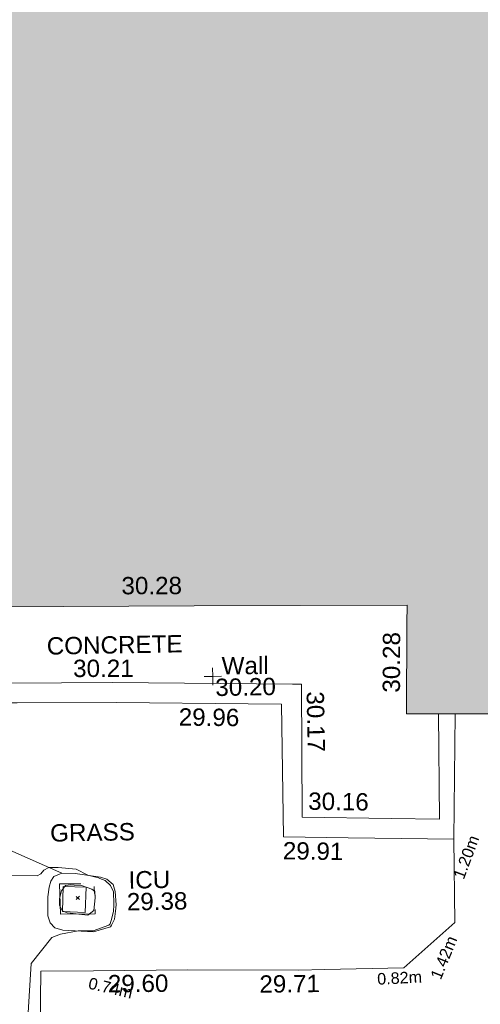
# Model space of a CAD drawing. Header units: millimetres. Extents: x -287732 to 520720, y -88450 to 287754.
# Tile 252 of 256: x 42552 to 52525, y 68313 to 89610. Entities that reach past the tile are written whole.
import ezdxf

# ---------------------------------------------------------------- set-up
doc = ezdxf.new("R2010")
doc.units = ezdxf.units.MM
for name, pattern in [('IMPORT-UG_ELEC_LV_QLB2 _2_', [2700, 1500, -300, 0, -250, 150, -300, 0, -200]), ('IMPORT-UG_ELEC_STREET LIGHTING_QLB2 _2_', [2700, 1500, -300, 0, -250, 150, -300, 0, -200]), ('IMPORT-UG_UNIDENTIFIED_QLA _2_', [2350, 1500, -300, 0, -50, 150, -300, 0, -50])]:
    doc.linetypes.add(name, pattern=pattern)
for name, color, linetype, lineweight, true_color in [('00_UAV_BUILDING_OUTLINE', 5, 'Continuous', 9, 0x0000ff), ('00_UAV_FOOTPATH', 7, 'Continuous', 9, 0xa50000), ('00_UAV_FORM_LINES', 7, 'Continuous', 9, 0x666666), ('00_UAV_LEVEL_SPOT', 7, 'Continuous', 9, 0x666666), ('00_UAV_SERV_IC', 5, 'Continuous', 9, 0x0000ff), ('00_UAV_WALL', 7, 'Continuous', 9, 0x7c00a5), ('01_DTM_CONTOUR_MNR', 7, 'Continuous', 9, 0xa5a552), ('12333-PUM-2D-U-0001-C01 - Rev2_REVIT IMPORT_dwg', 7, 'Continuous', 9, 0x767676), ('A_RHA_Line', 7, 'Continuous', 9, 0x00a600), ('PUM-ELECTRIC-LV-QLB2', 1, 'IMPORT-UG_ELEC_LV_QLB2 _2_', 9, 0xff0000), ('PUM-UNIDENTIFIED UTILITIES-QLA', 7, 'IMPORT-UG_UNIDENTIFIED_QLA _2_', 9, 0x52a500)]:
    doc.layers.add(name, color=color, linetype=linetype, lineweight=lineweight, true_color=true_color)
for name, color, linetype, lineweight in [('00_UAV_SURVEY_TEXT', 7, 'Continuous', 9), ('A_RHA_Detail', 7, 'Continuous', 9), ('GEN-TEXT', 7, 'Continuous', 9)]:
    doc.layers.add(name, color=color, linetype=linetype, lineweight=lineweight)
doc.styles.add('Arial_1', font='arial.ttf', dxfattribs={"height": 250})
doc.styles.add('Swis721 Lt BT_2', font='swissl.ttf', dxfattribs={"height": 375})

# ---------------------------------------------------------------- blocks, each defined once
blk = doc.blocks.new('12333-PUM-2D-U-0001-C01 - Rev2_REVIT IMPORT_dwg_UAV-2077255-Site Location Plan Proposed')
at = {"layer": '00_UAV_LEVEL_SPOT', "color": 254, "true_color": 0xcccccc, "flags": 128}
for points in [[(0, -500), (0, 0), (-500, 0)], [(500, 0), (0, 0), (0, 500)]]:
    blk.add_lwpolyline(points, dxfattribs=at)
blk = doc.blocks.new('12333-PUM-2D-U-0001-C01 - Rev2_REVIT IMPORT_dwg_MGS62954_T2_Galway_ITM_3d_Rev1-2077680-Site Location Plan Proposed')
at = {"layer": '00_UAV_FOOTPATH', "color": 254, "true_color": 0xcccccc, "flags": 128}
blk.add_lwpolyline([(533955157, 725626391), (533955145, 725624586), (533954027, 725623627), (533952307, 725623617), (533951751, 725623613), (533949346, 725623664), (533947309, 725623680), (533946171, 725623688), (533946075, 725620601), (533946052, 725619830), (533945958, 725616729), (533945904, 725614843), (533945878, 725613960), (533945818, 725612070)], dxfattribs=at)
at = {"layer": '00_UAV_FORM_LINES', "color": 254, "true_color": 0xcccccc, "flags": 128}
blk.add_lwpolyline([(533946656, 725625799), (533945539, 725626322), (533944733, 725626871)], dxfattribs=at)
for points in [[(533947325, 725624522), (533946657, 725624572), (533946490, 725624621), (533946389, 725624731), (533946342, 725624884), (533946347, 725625294), (533946380, 725625506), (533946418, 725625632), (533946486, 725625735), (533946656, 725625799), (533946951, 725625787), (533947495, 725625704), (533947630, 725625655), (533947767, 725625535), (533947810, 725625387), (533947823, 725625097), (533947807, 725624963), (533947780, 725624787), (533947718, 725624660), (533947690, 725624627)], [(533947205, 725624882), (533946757, 725624940), (533946657, 725624991), (533946597, 725625103), (533946599, 725625257), (533946646, 725625424), (533946734, 725625534), (533946849, 725625547), (533946924, 725625536), (533947077, 725625528), (533947306, 725625447), (533947365, 725625397), (533947375, 725625256), (533947338, 725624980)]]:
    blk.add_lwpolyline(points, close=True, dxfattribs=at)
at = {"layer": '00_UAV_SERV_IC', "color": 254, "true_color": 0xcccccc, "flags": 128}
blk.add_lwpolyline([(533946657, 725624970), (533946686, 725625514), (533947179, 725625488), (533947150, 725624944)], close=True, dxfattribs=at)
at = {"layer": '00_UAV_WALL', "color": 254, "true_color": 0xcccccc, "flags": 128}
for points in [[(533941685, 725632732), (533940582, 725632760), (533940566, 725630027), (533941728, 725630004), (533943515, 725629969), (533946727, 725629922), (533947826, 725629906), (533951726, 725629802), (533951917, 725629797), (533951880, 725626921), (533953811, 725626859), (533954858, 725626825), (533954874, 725629108)], [(533955234, 725629101), (533955157, 725626391), (533953451, 725626440), (533952872, 725626458), (533951470, 725626501), (533951479, 725629371), (533950755, 725629392), (533947907, 725629472), (533945756, 725629502), (533945150, 725629510), (533944093, 725629502), (533942870, 725629533), (533942154, 725629544)]]:
    blk.add_lwpolyline(points, dxfattribs=at)
at = {"layer": '01_DTM_CONTOUR_MNR', "color": 254, "true_color": 0xcccccc, "flags": 128}
blk.add_lwpolyline([(533945830, 725622209), (533945959, 725623860), (533946418, 725624412), (533946611, 725624482), (533946990, 725624550), (533947313, 725624540), (533947658, 725624662), (533947684, 725624690), (533947727, 725624813), (533947760, 725624962), (533947774, 725625089), (533947773, 725625117), (533947768, 725625378), (533947707, 725625518), (533947592, 725625624), (533947478, 725625673), (533947451, 725625684), (533947220, 725625750), (533946974, 725625881), (533946583, 725625928), (533946380, 725625930), (533946270, 725625874), (533946204, 725625799), (533946126, 725625755), (533945303, 725625782)], dxfattribs=at)
at = {"xscale": 0.375, "yscale": 0.375, "zscale": 0.375}
blk.add_blockref('12333-PUM-2D-U-0001-C01 - Rev2_REVIT IMPORT_dwg_UAV-2077255-Site Location Plan Proposed', (533950000, 725630000), dxfattribs=at)
at = {"layer": '00_UAV_BUILDING_OUTLINE', "color": 251, "true_color": 0x666666, "char_height": 375, "width": 1495.9, "attachment_point": 1, "line_spacing_factor": 1.005062, "style": 'Swis721 Lt BT_2'}
for insert, rotation in [((533948061, 725632185), 359.1976), ((533953672, 725629586), 88.7538)]:
    blk.add_mtext('30.28', dxfattribs=dict(at, insert=insert, rotation=rotation))
at = {"layer": '00_UAV_FOOTPATH', "color": 251, "true_color": 0x666666, "char_height": 375, "width": 1495.9, "attachment_point": 1, "line_spacing_factor": 1.005062, "style": 'Swis721 Lt BT_2'}
for s, insert, rotation in [('29.60', (533947615, 725623582), 359.5669), ('29.71', (533950895, 725623516), 359.6563)]:
    blk.add_mtext(s, dxfattribs=dict(at, insert=insert, rotation=rotation))
at = {"layer": '00_UAV_LEVEL_SPOT', "insert": (533950052, 725629949), "char_height": 375, "width": 1495.9, "attachment_point": 1, "line_spacing_factor": 1.005062, "style": 'Swis721 Lt BT_2'}
blk.add_mtext('30.20', dxfattribs=at)
at = {"layer": '00_UAV_SERV_IC', "color": 251, "true_color": 0x666666, "char_height": 375, "attachment_point": 1, "line_spacing_factor": 1.005062, "style": 'Swis721 Lt BT_2'}
for s, insert, width in [('ICU', (533948101, 725625817), 1021.01), ('29.38', (533948056, 725625346), 1495.9)]:
    blk.add_mtext(s, dxfattribs=dict(at, insert=insert, width=width))
at = {"layer": '00_UAV_SURVEY_TEXT', "color": 251, "true_color": 0x666666, "char_height": 375, "attachment_point": 1, "line_spacing_factor": 1.005062, "style": 'Swis721 Lt BT_2'}
for s, insert, width in [('CONCRETE', (533946419, 725630908), 3286.24), ('GRASS', (533946421, 725626862), 2018.28)]:
    blk.add_mtext(s, dxfattribs=dict(at, insert=insert, width=width))
at = {"layer": '00_UAV_WALL', "color": 251, "true_color": 0x666666, "char_height": 375, "attachment_point": 1, "line_spacing_factor": 1.005062, "style": 'Swis721 Lt BT_2'}
for s, insert, width, rotation in [('30.21', (533946984, 725630414), 1495.9, 359.1714), ('Wall', (533950199, 725630416), 1130.24, 359.3952), ('30.17', (533952401, 725629639), 1495.9, 270.1743), ('29.96', (533949255, 725629325), 1495.9, 358.3804), ('30.16', (533952026, 725627456), 1495.9, 358.1536), ('29.91', (533951458, 725626393), 1495.9, 358.2363)]:
    blk.add_mtext(s, dxfattribs=dict(at, insert=insert, width=width, rotation=rotation))
blk = doc.blocks.new('12333-PUM-2D-U-0001-C01 - Rev2_REVIT IMPORT_dwg-1620468-Site Location Plan Proposed')
at = {"layer": 'GEN-TEXT', "color": 253, "true_color": 0xaaaaaa}
for p, q in [((305880, 9370), (305951, 9441)), ((305951, 9370), (305880, 9441))]:
    blk.add_line(p, q, dxfattribs=at)
at = {"layer": 'PUM-UNIDENTIFIED UTILITIES-QLA', "color": 9, "true_color": 0xc5e1aa, "flags": 128}
blk.add_lwpolyline([(305524, 9718), (305536, 9064), (306288, 9055), (306276, 9709)], close=True, dxfattribs=at)
blk.add_blockref('12333-PUM-2D-U-0001-C01 - Rev2_REVIT IMPORT_dwg_MGS62954_T2_Galway_ITM_3d_Rev1-2077680-Site Location Plan Proposed', (-533641080, -725615854))
at = {"layer": 'PUM-ELECTRIC-LV-QLB2', "char_height": 250, "width": 1160.03, "attachment_point": 2, "line_spacing_factor": 0.941778, "style": 'Arial_1'}
for s, insert, rotation in [('1.20m', (314222, 10189), 68.5076), ('1.42m', (313701, 8027), 66.8893), ('0.74m', (306624, 7569), 345.6409), ('0.82m', (312847, 7682), 1.9445)]:
    blk.add_mtext(s, dxfattribs=dict(at, insert=insert, rotation=rotation))

msp = doc.modelspace()

# ---------------------------------------------------------------- hatches: boundary and pattern name
at = {"layer": 'A_RHA_Detail', "true_color": 0xc0c0c0}
h = msp.add_hatch(color=9, dxfattribs=at)
h.paths.add_polyline_path([(-80881, -68503), (-80401, -68483), (-80401, -62985), (-24475, -63009), (-24456, -50840), (-36623, -50832), (-36623, -44229), (-50959, -44218), (-50959, -42574), (-54564, -42571), (-54566, -45054), (-92409, -45027), (-92412, -49202), (-100062, -49202), (-100052, -64853), (-86121, -64853), (-86092, -62958), (-84861, -62958), (-84855, -68240), (-80871, -68240)])
h.paths.add_polyline_path([(-137239, -68462), (-132720, -68433), (-132847, -62850), (-130455, -62917), (-130498, -61356), (-117581, -61423), (-117492, -49184), (-125137, -49178), (-125134, -45033), (-163007, -45006), (-163007, -44090), (-163124, -44090), (-163123, -42384), (-166564, -42384), (-166565, -44044), (-193158, -44025), (-193195, -62864), (-137270, -62917), (-137254, -65680)])
h.paths.add_polyline_path([(120311, -32334), (120312, -31611), (133451, -31638), (133469, -19718), (121296, -19692), (121320, -8191), (112277, -8172), (112263, -14811), (78286, -14740), (78293, -8167), (75242, -8161), (69356, -8153), (69354, -9157), (68373, -9155), (68373, -13706), (69334, -13708), (69325, -16250), (66623, -16250), (66620, -17995), (65989, -17995), (65985, -19731), (57152, -19712), (57127, -31560), (70278, -31587), (70278, -32272), (78264, -32285), (78267, -31020), (112336, -31091), (112336, -32318), (119781, -32333)])
h.paths.add_polyline_path([(7504, -1791), (15482, -674), (15484, 148), (56188, 206), (56156, 14338), (18017, 14236), (17968, 34313), (21727, 34324), (21709, 40608), (18010, 40608), (17996, 45484), (9770, 45421), (3966, 45447), (3985, 14177), (1023, 14177), (-277, 14191), (-232, 5968), (-226, 194), (553, 183), (7478, 143), (7489, -674)])
h.paths.add_polyline_path([(77756, 53), (77730, 1700), (94464, 1660), (94606, 17991), (88810, 18015), (88800, 14437), (69414, 14458), (69377, 100), (75242, 67)])
h.paths.add_polyline_path([(61252, 46454), (105775, 46473), (105768, 61853), (92285, 61853), (92309, 65784), (96107, 65768), (96060, 75209), (101085, 75072), (104988, 74765), (108404, 74364), (112009, 73787), (115645, 73050), (116891, 72762), (120209, 71893), (120865, 71704), (124136, 70670), (127436, 69481), (127820, 69395), (128274, 69332), (128732, 69307), (129190, 69320), (129645, 69372), (130095, 69461), (130535, 69588), (130963, 69751), (131376, 69950), (131771, 70182), (132163, 70461), (132496, 70742), (132821, 71065), (133117, 71414), (133384, 71787), (133617, 72179), (133817, 72591), (133983, 73018), (134112, 73458), (134204, 73907), (134258, 74362), (134273, 74820), (134251, 75277), (134190, 75731), (134091, 76179), (133955, 76617), (133783, 77041), (133576, 77450), (133336, 77840), (133064, 78209), (132762, 78554), (132432, 78872), (132077, 79161), (131698, 79420), (131300, 79646), (131094, 79746), (132146, 83110), (122788, 86283), (121604, 82800), (117096, 83871), (116842, 83526), (116121, 91222), (110238, 91274), (110194, 90435), (104988, 90486), (104973, 94310), (103746, 94310), (103840, 122852), (96365, 122932), (96350, 123952), (104556, 123902), (104607, 120249), (125503, 120134), (125662, 137657), (114480, 137699), (114382, 129150), (104644, 129188), (104578, 126217), (101184, 126159), (101265, 135959), (89967, 135989), (89928, 125824), (93631, 125841), (93581, 122932), (88697, 122905), (88679, 95739), (86378, 95739), (86378, 96178), (83280, 96201), (83274, 95736), (70170, 95733), (70166, 96272), (66675, 96257), (66655, 95756), (65785, 95756), (65888, 117471), (53473, 117488), (53434, 98570), (40649, 98570), (40610, 94406), (38854, 94410), (38849, 89464), (40612, 89518), (40665, 86258), (38372, 86306), (38370, 76901), (50938, 76944), (50923, 74599), (56485, 74589), (56485, 75195), (92465, 75233), (92646, 71767), (89811, 69363), (85313, 69361), (85313, 66907), (75210, 66903), (75210, 63816), (70819, 63816), (70819, 64253), (69457, 64253), (69456, 66902), (61303, 66899), (61305, 63970), (70500, 63970), (70500, 61853), (61246, 61849), (61252, 46656)])
h.paths.add_polyline_path([(-17153, 48569), (-17153, 60770), (-29363, 60775), (-29363, 67399), (-43507, 67405), (-43489, 69093), (-45766, 69109), (-45794, 67405), (-47272, 67404), (-47272, 66455), (-86005, 66469), (-86007, 60522), (-92663, 60522), (-92665, 50184), (-79752, 50180), (-79752, 48591), (-17158, 48569)])
h.paths.add_polyline_path([(-201056, 48629), (-138378, 48635), (-138378, 50133), (-125468, 50134), (-125469, 60566), (-132187, 60566), (-132187, 66533), (-170643, 66806), (-170643, 67739), (-200340, 67489), (-200349, 60828), (-201058, 60828), (-201057, 51102)])
h.paths.add_polyline_path([(-240052, 54769), (-239444, 54811), (-239187, 54842), (-238765, 54941), (-238382, 55122), (-237990, 55355), (-237269, 55936), (-237032, 56226), (-236793, 56569), (-236555, 57004), (-236433, 57267), (-236300, 57753), (-236251, 58017), (-236236, 58516), (-236233, 58988), (-236214, 59823), (-236364, 59821), (-236634, 60698), (-236392, 61432), (-236225, 61435), (-236202, 62638), (-232564, 62639), (-232564, 63049), (-232732, 63049), (-232860, 63458), (-232732, 63914), (-232561, 63914), (-232515, 70598), (-240629, 70599), (-240630, 72351), (-246413, 72347), (-246413, 70616), (-254450, 70619), (-254455, 70754), (-254470, 73192), (-263883, 73268), (-263902, 68261), (-263715, 68260), (-263553, 67820), (-263719, 67392), (-263914, 67392), (-263957, 58634), (-260181, 58611), (-260192, 56354), (-257185, 56339), (-257213, 57093), (-257339, 57093), (-257471, 57532), (-257339, 58062), (-257203, 58064), (-257174, 58599), (-256478, 58575), (-256478, 58789), (-256013, 58912), (-255397, 58781), (-255397, 58596), (-243810, 58586), (-243805, 58352), (-243741, 57885), (-243619, 57422), (-243424, 56944), (-243247, 56608), (-243003, 56250), (-242732, 55933), (-242372, 55603), (-242141, 55425), (-241805, 55217), (-241529, 55077), (-241101, 54917), (-240836, 54841), (-240453, 54789), (-240219, 54777)])
h.paths.add_polyline_path([(40277, 59895), (40329, 69197), (36589, 69218), (36619, 74674), (32264, 74687), (32233, 69156), (11917, 69270), (11967, 78219), (29088, 78123), (29143, 88141), (15719, 88216), (15733, 90590), (4594, 90652), (4525, 78265), (10097, 78234), (10077, 74773), (4548, 74804), (4466, 60107), (19126, 60025), (19140, 62528), (31739, 62457), (31725, 59943), (38370, 59906)])
h.paths.add_polyline_path([(-246083, 72334), (-246083, 72334), (-246208, 72334)])
h.paths.add_polyline_path([(-114575, 112178), (-114575, 112178), (-114707, 115802)])
h.paths.add_polyline_path([(-154700, 101760), (-114382, 101776), (-114382, 106927), (-113756, 106927), (-113758, 111847), (-114432, 111847), (-114432, 112178), (-114575, 112178), (-114579, 121707), (-123057, 121707), (-123069, 156453), (-119381, 156454), (-119381, 160166), (-115501, 160167), (-115503, 166207), (-132412, 166600), (-132412, 166666), (-135275, 166665), (-135275, 166628), (-135911, 166628), (-135911, 166352), (-152521, 166346), (-152518, 159143), (-150699, 159118), (-150759, 122561), (-151059, 122561), (-151061, 121302), (-154138, 121373), (-154138, 121865), (-154704, 121867), (-154689, 119352), (-154746, 119352), (-154746, 118722), (-160794, 118749), (-160794, 119411), (-163852, 119422), (-163855, 118762), (-167569, 118779), (-166635, 124395), (-166930, 124500), (-167569, 124708), (-168028, 124841), (-168631, 124991), (-169238, 125117), (-169850, 125220), (-170466, 125298), (-171089, 125352), (-171704, 125381), (-172325, 125386), (-172782, 125375), (-173402, 125337), (-174110, 125263), (-174634, 125190), (-175245, 125081), (-176047, 124896), (-176665, 124725), (-177045, 124609), (-177632, 124405), (-176665, 118819), (-177559, 118822), (-177662, 125263), (-176365, 126543), (-159462, 126320), (-157058, 128609), (-157061, 136153), (-158639, 137740), (-159352, 137740), (-161634, 140201), (-168728, 140257), (-171035, 137943), (-174184, 137943), (-176460, 140292), (-177342, 140292), (-177342, 140358), (-183429, 140356), (-185922, 137917), (-185922, 131757), (-186907, 131757), (-187725, 130810), (-187724, 127376), (-186481, 126305), (-186479, 122327), (-185176, 121059), (-180304, 121059), (-180304, 118802), (-193555, 118802), (-193555, 133118), (-192594, 133118), (-192594, 134201), (-192225, 134201), (-192226, 136615), (-192595, 136615), (-192595, 137734), (-193589, 137734), (-193589, 147475), (-193163, 147493), (-192766, 147531), (-192360, 147590), (-192200, 147617), (-191883, 147683), (-191569, 147762), (-191258, 147853), (-190829, 148002), (-190648, 148071), (-190350, 148198), (-190057, 148336), (-189770, 148486), (-189405, 148698), (-189133, 148873), (-188868, 149059), (-188610, 149255), (-188355, 149465), (-188080, 149714), (-187885, 149902), (-187546, 150266), (-187446, 150378), (-187241, 150629), (-187046, 150888), (-186862, 151154), (-186546, 151670), (-186524, 151707), (-163675, 151670), (-163688, 148134), (-157304, 148136), (-157304, 155760), (-157557, 155765), (-157556, 166678), (-187009, 166700), (-187013, 162054), (-188707, 162045), (-188706, 155022), (-188738, 154651), (-188799, 154283), (-188857, 154035), (-188966, 153679), (-189103, 153333), (-189266, 152998), (-189455, 152677), (-189645, 152421), (-189917, 152104), (-190213, 151809), (-190531, 151539), (-190869, 151294), (-191225, 151076), (-191598, 150887), (-192093, 150683), (-192519, 150562), (-192904, 150482), (-193187, 150441), (-193594, 150407), (-193595, 151460), (-205369, 151455), (-205354, 113350), (-207187, 113349), (-207184, 105991), (-205313, 105991), (-205311, 101770), (-175489, 101781), (-175489, 110890), (-154703, 110898), (-154700, 102692)])
h.paths.add_polyline_path([(193736, 113048), (208865, 114991), (208976, 114127), (216448, 115086), (216039, 118272), (232649, 120405), (233426, 114352), (240632, 115278), (239855, 121330), (256407, 123456), (257092, 118089), (264572, 119041), (261878, 138525), (259179, 138222), (259197, 137439), (254686, 136897), (255413, 131315), (240853, 129522), (239771, 137919), (240650, 138010), (240062, 142777), (239166, 142685), (237631, 151018), (266173, 154561), (271297, 142612), (276532, 144861), (274942, 148528), (302075, 160135), (300216, 164320), (301528, 164907), (300405, 167478), (299017, 166946), (295627, 174519), (294333, 177537), (287289, 174519), (289428, 169661), (272957, 162557), (271943, 164897), (267016, 162764), (268502, 159357), (265200, 157946), (226856, 153147), (227510, 148852), (228281, 141179), (227302, 141050), (227895, 136433), (228749, 136524), (229602, 128024), (217691, 126494), (217642, 126874), (215139, 126553), (215195, 126113), (215016, 126090), (214841, 127450), (192259, 124549), (193486, 114991)])
h.paths.add_polyline_path([(-78076, 117606), (-78076, 117610), (-78070, 129486), (-74723, 129478), (-74723, 125436), (-48016, 125380), (-47997, 135873), (-61198, 135902), (-74715, 135924), (-74724, 131865), (-78070, 131873), (-78063, 149550), (-58292, 149542), (-58292, 148946), (-37708, 148938), (-37703, 159740), (-44148, 159743), (-44148, 162961), (-49830, 162961), (-49831, 160632), (-78494, 160644), (-78494, 161615), (-78739, 161615), (-78692, 168188), (-90845, 168127), (-90963, 152687), (-89065, 152686), (-89080, 117610), (-78375, 117606)])
h.paths.add_polyline_path([(69255, 129236), (69260, 136168), (86068, 136131), (86009, 164703), (58790, 164724), (58790, 170119), (54460, 170122), (54457, 166153), (47042, 166159), (47041, 164669), (39173, 164675), (39173, 164079), (17015, 164095), (17002, 147267), (12660, 147267), (12654, 139138), (17031, 139135), (17025, 129935), (39191, 129919), (39191, 129258), (69014, 129236)])
h.paths.add_polyline_path([(39266, 139468), (33051, 139484), (33088, 153428), (39278, 153412), (39278, 152830), (43058, 152820), (43025, 140093), (39267, 140093)])
h.paths.add_polyline_path([(1980, 189123), (18699, 189180), (18678, 195254), (24349, 195273), (24335, 199551), (28830, 199566), (28798, 208816), (24335, 208806), (24334, 209113), (16812, 209088), (16807, 208844), (6772, 208809), (6797, 201489), (-8471, 201437), (-8471, 200429), (-11856, 200418), (-11824, 190892), (-7615, 190907), (-7615, 190171), (-4609, 190169), (-4608, 190917), (1973, 190939), (1977, 189837)])
h.paths.add_polyline_path([(-20506, 190640), (-20122, 206347), (-41550, 207015), (-41462, 210450), (-31391, 210152), (-31079, 223863), (-44305, 224231), (-44491, 211866), (-47510, 211943), (-47723, 203659), (-47076, 203635), (-47175, 199532), (-46801, 199520), (-46874, 195479), (-44600, 195425), (-44686, 192243), (-38074, 192136), (-38104, 191127), (-21538, 190669)])
h.paths.add_polyline_path([(16801, 195962), (9657, 196015), (9644, 199514), (11632, 199486), (11632, 203322), (16807, 203391), (16801, 195984)])
h.paths.add_polyline_path([(122085, 200536), (122088, 206386), (125211, 206386), (125211, 206646), (126203, 206646), (126203, 207041), (130401, 206979), (130444, 209883), (126203, 209946), (126203, 214624), (127365, 214624), (127365, 225380), (126160, 225380), (126207, 241475), (119483, 241496), (119479, 246182), (109944, 246175), (109953, 233033), (115001, 233033), (115000, 208653), (112026, 208653), (112024, 200539), (122025, 200536)])
h.paths.add_polyline_path([(30087, 200987), (38031, 201029), (38031, 202923), (38110, 202923), (38067, 208828), (38013, 208828), (38012, 209013), (30045, 208970), (30077, 202923)])
h.paths.add_polyline_path([(195986, 205662), (202897, 206052), (202677, 209946), (195766, 209555)])
h.paths.add_polyline_path([(-91652, 206393), (-79454, 206433), (-79629, 238246), (-68904, 238215), (-68919, 246313), (-68919, 246314), (-68757, 246313), (-68755, 246639), (-79620, 246651), (-79607, 247344), (-82155, 247318), (-82155, 247488), (-91641, 247473), (-91639, 246846), (-131470, 246641), (-131470, 250160), (-142857, 250177), (-142864, 246220), (-165119, 246272), (-165040, 253908), (-178677, 253930), (-178700, 238177), (-138599, 238209), (-138548, 206628), (-126647, 206572), (-126667, 234826), (-124963, 234826), (-124969, 234688), (-91596, 234664), (-91651, 207156)])
h.paths.add_polyline_path([(142124, 209114), (152768, 209127), (152745, 227013), (142101, 226999), (142122, 210583)])
h.paths.add_polyline_path([(168999, 209275), (169027, 226860), (161687, 226877), (161648, 209291), (168847, 209275)])
h.paths.add_polyline_path([(49761, 218477), (49794, 223316), (41274, 223363), (41274, 223291), (32187, 223352), (32202, 225553), (20082, 225635), (20035, 218708), (31566, 218630), (31566, 218599), (49750, 218477)])
h.paths.add_polyline_path([(162362, 234154), (162367, 241590), (135261, 241631), (135249, 234198), (160249, 234157)])
h.paths.add_polyline_path([(176459, 246710), (176516, 252173), (168884, 252253), (168935, 257069), (164355, 257117), (164296, 251512), (164417, 251511), (164368, 246837), (171460, 246762)])

# ---------------------------------------------------------------- linework, layer by layer
at = {"layer": 'A_RHA_Line', "color": 7}
for p, q in [((41331, 76911), (46331, 76929)), ((46331, 76929), (50938, 76944)), ((50938, 76944), (50935, 76551)), ((50935, 76551), (50923, 74599)), ((50923, 74599), (53970, 74593))]:
    msp.add_line(p, q, dxfattribs=at)

# ---------------------------------------------------------------- block references
at = {"layer": '12333-PUM-2D-U-0001-C01 - Rev2_REVIT IMPORT_dwg', "color": 254, "linetype": 'IMPORT-UG_ELEC_STREET LIGHTING_QLB2 _2_', "true_color": 0xffd4d4, "rotation": 0.9999999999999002}
msp.add_blockref('12333-PUM-2D-U-0001-C01 - Rev2_REVIT IMPORT_dwg-1620468-Site Location Plan Proposed', (-261895, 55870), dxfattribs=at)

doc.saveas('drawing.dxf')
